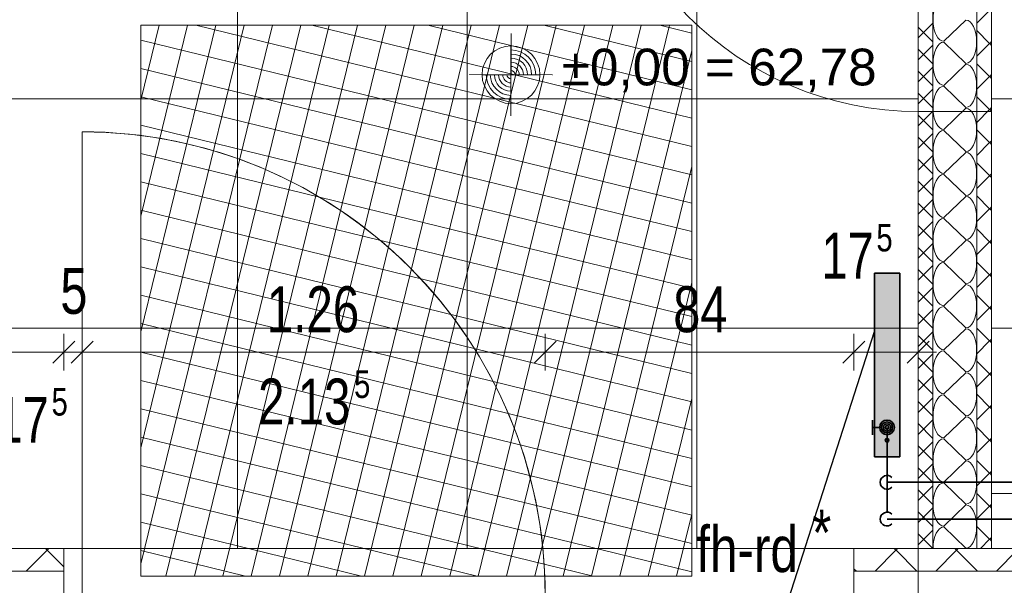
# Model space of a CAD drawing. Extents: x 229 to 926, y 37 to 878.
# Tile 181 of 194: x 504 to 558, y 666 to 697. Entities that reach past the tile are written whole.
import ezdxf
from ezdxf.lldxf.tags import DXFTag

# ---------------------------------------------------------------- set-up
doc = ezdxf.new("R2010")
doc.units = 0
doc.layers.get('0').update_dxf_attribs({"lineweight": 13})
doc.layers.add('A_BI_Innenwand', color=7, linetype='Continuous', lineweight=18, true_color=0x80ff80, plot=False)
doc.layers.add('A_BI_Tuer', color=7, linetype='Continuous', lineweight=18, true_color=0xbdbbbb, plot=False)
for name, color, linetype, lineweight in [('Axen', 7, 'Continuous', 25), ('Axen-A03ENJ5PI0', 7, 'Continuous', 25), ('Bewegungsfläche', 7, 'Continuous', 25), ('Deckenspiegel', 7, 'Continuous', 25), ('Fullfläche', 7, 'Continuous', 25), ('Fullfläche-A03ENJ5QI0', 7, 'Continuous', 25), ('Maßlinien', 7, 'Continuous', 25), ('Maßlinien-A03ENJ5WI0', 7, 'Continuous', 25), ('Türen', 7, 'Continuous', 25), ('Türen-A03ENJ5UI0', 7, 'Continuous', 25), ('Wände', 7, 'Continuous', 25), ('Wände-A03ENJ5VI0', 7, 'Continuous', 25), ('X_BI_Text', 7, 'Continuous', 25)]:
    doc.layers.add(name, color=color, linetype=linetype, lineweight=lineweight)
for name, color, linetype, lineweight, true_color in [('H_BI_Heizkoerper', 1, 'Continuous', 35, 0xff0000), ('H_BI_Heizkoerperflaeche', 7, 'Continuous', 35, 0xffcccc), ('H_BI_Ruecklauf', 5, 'fein_strichliert', 35, 0x0000ff), ('H_BI_Vorlauf', 7, 'Continuous', 35, 0xed0e24)]:
    doc.layers.add(name, color=color, linetype=linetype, lineweight=lineweight, true_color=true_color)
doc.styles.get("Standard").update_dxf_attribs({"font": 'arial.ttf'})
tags = doc.linetypes.add('ALL_S25', pattern=[0.001, 0, -0.001]).pattern_tags.tags
tags[6:7] = [DXFTag(74, 4), DXFTag(75, 0), DXFTag(340, '0'), DXFTag(46, 1.0), DXFTag(50, 0.0), DXFTag(44, 0.0), DXFTag(45, 0.0)]
tags[4:5] = [DXFTag(74, 4), DXFTag(75, 0), DXFTag(340, '0'), DXFTag(46, 1.0), DXFTag(50, 0.0), DXFTag(44, 0.0), DXFTag(45, 0.0)]
tags = doc.linetypes.add('ALL_S25-A03ENJ5XI0', pattern=[0.001, 0, -0.001]).pattern_tags.tags
tags[6:7] = [DXFTag(74, 4), DXFTag(75, 0), DXFTag(340, '0'), DXFTag(46, 1.0), DXFTag(50, 0.0), DXFTag(44, 0.0), DXFTag(45, 0.0)]
tags[4:5] = [DXFTag(74, 4), DXFTag(75, 0), DXFTag(340, '0'), DXFTag(46, 1.0), DXFTag(50, 0.0), DXFTag(44, 0.0), DXFTag(45, 0.0)]
tags = doc.linetypes.add('fein_strichliert', pattern=[4, 1, -2, 1]).pattern_tags.tags
tags[8:9] = [DXFTag(74, 4), DXFTag(75, 0), DXFTag(340, '0'), DXFTag(46, 0.0), DXFTag(50, 0.0), DXFTag(44, 0.0), DXFTag(45, 0.0)]
tags[6:7] = [DXFTag(74, 4), DXFTag(75, 0), DXFTag(340, '0'), DXFTag(46, 0.0), DXFTag(50, 0.0), DXFTag(44, 0.0), DXFTag(45, 0.0)]
tags[4:5] = [DXFTag(74, 4), DXFTag(75, 0), DXFTag(340, '0'), DXFTag(46, 0.0), DXFTag(50, 0.0), DXFTag(44, 0.0), DXFTag(45, 0.0)]

# ---------------------------------------------------------------- blocks, each defined once
blk = doc.blocks.new('Referenz-A03ENJ5LI0', base_point=(255.728, 65.704))
at = {"layer": 'Axen', "color": 0, "linetype": 'ALL_S25', "lineweight": -2, "ltscale": 0.13}
blk.add_line((552.834, 66.032), (552.834, 801.546), dxfattribs=at)
at = {"layer": 'Bewegungsfläche', "color": 0, "lineweight": -2}
for p, q in [((510.514, 692.267), (511.512, 696.346)), ((510.514, 685.956), (513.056, 696.346)), ((510.514, 679.645), (514.6, 696.346)), ((510.514, 673.334), (516.145, 696.346)), ((510.514, 667.023), (517.689, 696.346)), ((540.514, 696.346), (510.514, 696.346)), ((510.514, 696.346), (510.514, 666.346)), ((511.892, 666.346), (519.233, 696.346)), ((513.437, 666.346), (520.777, 696.346)), ((513.522, 696.346), (540.514, 689.741)), ((514.981, 666.346), (522.322, 696.346)), ((516.525, 666.346), (523.866, 696.346)), ((518.069, 666.346), (525.41, 696.346)), ((519.614, 666.346), (526.954, 696.346)), ((519.833, 696.346), (540.514, 691.286)), ((521.158, 666.346), (528.499, 696.346)), ((522.702, 666.346), (530.043, 696.346)), ((524.246, 666.346), (531.587, 696.346)), ((525.791, 666.346), (533.131, 696.346)), ((526.144, 696.346), (540.514, 692.83)), ((527.335, 666.346), (534.676, 696.346)), ((528.879, 666.346), (536.22, 696.346)), ((530.423, 666.346), (537.764, 696.346)), ((531.968, 666.346), (539.308, 696.346)), ((532.455, 696.346), (540.514, 694.374)), ((538.766, 696.346), (540.514, 695.918)), ((540.514, 666.346), (540.514, 696.346)), ((510.514, 695.538), (540.514, 688.197)), ((533.512, 666.346), (540.514, 694.961)), ((510.514, 693.994), (540.514, 686.653)), ((510.514, 692.449), (540.514, 685.109)), ((510.514, 690.905), (540.514, 683.564)), ((510.514, 689.361), (540.514, 682.02)), ((535.056, 666.346), (540.514, 688.65)), ((510.514, 687.816), (540.514, 680.476)), ((510.514, 686.272), (540.514, 678.932)), ((510.514, 684.728), (540.514, 677.387)), ((510.514, 683.184), (540.514, 675.843)), ((536.6, 666.346), (540.514, 682.339)), ((510.514, 681.639), (540.514, 674.299)), ((510.514, 680.095), (540.514, 672.755)), ((510.514, 678.551), (540.514, 671.21)), ((510.514, 677.007), (540.514, 669.666)), ((538.145, 666.346), (540.514, 676.028)), ((510.514, 675.462), (540.514, 668.122)), ((510.514, 673.918), (540.514, 666.578)), ((510.514, 672.374), (535.149, 666.346)), ((510.514, 670.83), (528.838, 666.346)), ((539.689, 666.346), (540.514, 669.717)), ((510.514, 669.285), (522.527, 666.346)), ((510.514, 667.741), (516.216, 666.346)), ((510.514, 666.346), (540.514, 666.346))]:
    blk.add_line(p, q, dxfattribs=at)
at = {"layer": 'Fullfläche', "color": 0, "lineweight": -2}
for p, q in [((556.728, 697.152), (556.034, 696.458)), ((553.634, 696.458), (552.834, 695.659)), ((553.634, 695.449), (552.834, 696.249)), ((554.234, 695.47), (555.434, 696.622)), ((556.728, 695.356), (556.034, 696.05)), ((553.634, 695.258), (552.834, 694.459)), ((555.434, 694.27), (554.234, 695.422)), ((556.728, 695.352), (556.034, 694.658)), ((556.834, 695.459), (556.73, 695.356)), ((556.834, 695.248), (556.73, 695.352)), ((553.634, 694.249), (552.834, 695.049)), ((554.234, 693.07), (555.434, 694.222)), ((556.728, 693.556), (556.034, 694.25)), ((553.634, 694.058), (552.834, 693.259)), ((553.634, 693.049), (552.834, 693.849)), ((556.834, 693.659), (556.73, 693.556)), ((556.728, 693.552), (556.034, 692.858)), ((556.834, 693.448), (556.73, 693.552)), ((553.634, 692.858), (552.834, 692.059)), ((553.634, 691.849), (552.834, 692.649)), ((555.434, 691.87), (554.234, 693.022)), ((556.728, 691.756), (556.034, 692.449)), ((553.634, 691.658), (552.834, 690.859)), ((553.634, 690.649), (552.834, 691.449)), ((554.234, 690.67), (555.434, 691.822)), ((556.728, 691.752), (556.034, 691.058)), ((556.834, 691.859), (556.73, 691.756)), ((556.834, 691.648), (556.73, 691.752)), ((553.634, 690.458), (552.834, 689.659)), ((555.434, 689.47), (554.234, 690.622)), ((556.728, 689.956), (556.034, 690.65)), ((553.634, 689.449), (552.834, 690.249)), ((556.728, 689.952), (556.034, 689.258)), ((556.834, 690.059), (556.73, 689.956)), ((556.834, 689.848), (556.73, 689.952)), ((554.234, 688.27), (555.434, 689.422)), ((553.634, 689.258), (552.834, 688.459)), ((553.634, 688.249), (552.834, 689.049)), ((556.728, 688.156), (556.034, 688.849)), ((555.434, 687.07), (554.234, 688.222)), ((556.834, 688.259), (556.73, 688.156)), ((553.634, 688.058), (552.834, 687.259)), ((553.634, 687.049), (552.834, 687.849)), ((556.728, 688.152), (556.034, 687.458)), ((556.834, 688.048), (556.73, 688.152)), ((553.634, 686.858), (552.834, 686.059)), ((553.634, 685.849), (552.834, 686.649)), ((554.234, 685.87), (555.434, 687.022)), ((556.728, 686.356), (556.034, 687.05)), ((556.728, 686.352), (556.034, 685.658)), ((556.834, 686.459), (556.73, 686.356)), ((556.834, 686.248), (556.73, 686.352)), ((553.634, 685.658), (552.834, 684.859)), ((555.434, 684.67), (554.234, 685.822)), ((553.634, 684.649), (552.834, 685.449)), ((556.728, 684.556), (556.034, 685.25)), ((553.634, 684.458), (552.834, 683.659)), ((554.234, 683.47), (555.434, 684.622)), ((556.728, 684.552), (556.034, 683.858)), ((556.834, 684.659), (556.73, 684.556)), ((556.834, 684.448), (556.73, 684.552)), ((553.634, 683.449), (552.834, 684.249)), ((555.434, 682.27), (554.234, 683.422)), ((556.728, 682.756), (556.034, 683.45)), ((553.634, 683.258), (552.834, 682.459)), ((553.634, 682.249), (552.834, 683.049)), ((556.834, 682.859), (556.73, 682.756)), ((556.728, 682.752), (556.034, 682.058)), ((556.834, 682.648), (556.73, 682.752)), ((553.634, 682.058), (552.834, 681.259)), ((553.634, 681.049), (552.834, 681.849)), ((554.234, 681.07), (555.434, 682.222)), ((556.728, 680.956), (556.034, 681.65)), ((553.634, 680.858), (552.834, 680.059)), ((555.434, 679.87), (554.234, 681.022)), ((556.728, 680.952), (556.034, 680.258)), ((556.834, 681.059), (556.73, 680.956)), ((556.834, 680.849), (556.73, 680.952)), ((553.634, 679.849), (552.834, 680.649)), ((553.634, 679.658), (552.834, 678.859)), ((554.234, 678.67), (555.434, 679.822)), ((556.728, 679.156), (556.034, 679.85)), ((553.634, 678.65), (552.834, 679.449)), ((556.728, 679.152), (556.034, 678.458)), ((556.834, 679.259), (556.73, 679.156)), ((556.834, 679.049), (556.73, 679.152)), ((555.434, 677.47), (554.234, 678.622)), ((553.634, 678.458), (552.834, 677.659)), ((553.634, 677.45), (552.834, 678.249)), ((556.728, 677.356), (556.034, 678.05)), ((553.634, 677.258), (552.834, 676.459)), ((553.634, 676.25), (552.834, 677.049)), ((554.234, 676.27), (555.434, 677.422)), ((556.728, 677.352), (556.034, 676.658)), ((556.834, 677.459), (556.73, 677.356)), ((556.834, 677.249), (556.73, 677.352)), ((553.634, 676.058), (552.834, 675.259)), ((555.434, 675.07), (554.234, 676.222)), ((556.728, 675.556), (556.034, 676.25)), ((553.634, 675.05), (552.834, 675.849)), ((556.728, 675.552), (556.034, 674.858)), ((556.834, 675.659), (556.73, 675.556)), ((556.834, 675.449), (556.73, 675.552)), ((553.634, 674.858), (552.834, 674.059)), ((554.234, 673.87), (555.434, 675.022)), ((553.634, 673.85), (552.834, 674.649)), ((556.728, 673.756), (556.034, 674.45)), ((555.434, 672.67), (554.234, 673.822)), ((556.728, 673.752), (556.034, 673.058)), ((556.834, 673.859), (556.73, 673.756)), ((556.834, 673.649), (556.73, 673.752)), ((553.634, 673.658), (552.834, 672.859)), ((553.634, 672.65), (552.834, 673.449)), ((553.634, 672.458), (552.834, 671.659)), ((553.634, 671.45), (552.834, 672.249)), ((554.234, 671.47), (555.434, 672.622)), ((556.728, 671.956), (556.034, 672.65)), ((556.728, 671.952), (556.034, 671.258)), ((556.834, 672.059), (556.73, 671.956)), ((556.834, 671.849), (556.73, 671.952)), ((553.634, 671.258), (552.834, 670.459)), ((555.434, 670.27), (554.234, 671.422)), ((553.634, 670.25), (552.834, 671.049)), ((556.728, 670.156), (556.034, 670.85)), ((553.634, 670.058), (552.834, 669.259)), ((554.234, 669.07), (555.434, 670.222)), ((556.728, 670.152), (556.034, 669.458)), ((556.834, 670.259), (556.73, 670.156)), ((556.834, 670.049), (556.73, 670.152)), ((553.634, 669.05), (552.834, 669.849)), ((555.434, 667.87), (554.234, 669.022)), ((556.728, 668.356), (556.034, 669.05)), ((553.634, 668.858), (552.834, 668.059)), ((553.634, 667.85), (552.834, 668.649)), ((556.834, 668.459), (556.73, 668.356)), ((505.336, 667.846), (505.425, 667.757)), ((505.521, 667.846), (505.432, 667.757)), ((551.536, 667.846), (551.625, 667.757)), ((551.72, 667.846), (551.632, 667.757)), ((554.836, 667.846), (554.925, 667.757)), ((555.02, 667.846), (554.932, 667.757)), ((556.728, 668.352), (556.222, 667.846)), ((556.834, 668.249), (556.73, 668.352)), ((505.425, 667.753), (504.283, 666.61)), ((505.432, 667.753), (506.334, 666.85)), ((551.625, 667.754), (550.498, 666.625)), ((551.632, 667.754), (552.759, 666.625)), ((554.925, 667.754), (553.797, 666.625)), ((554.932, 667.754), (556.06, 666.625)), ((558.225, 667.754), (557.097, 666.624)), ((549.334, 666.751), (549.459, 666.625))]:
    blk.add_line(p, q, dxfattribs=at)
for centre, start_param, end_param in [((554.234, 696.646), 0, 1.570796), ((554.234, 696.646), 1.570796, 3.141593), ((555.434, 695.446), 3.141593, 6.283185), ((554.234, 694.246), 0, 1.570796), ((554.234, 694.246), 1.570796, 3.141593), ((555.434, 693.046), 3.141593, 6.283185), ((554.234, 691.846), 0, 1.570796), ((554.234, 691.846), 1.570796, 3.141593), ((555.434, 690.646), 3.141593, 6.283185), ((554.234, 689.446), 0, 1.570796), ((554.234, 689.446), 1.570796, 3.141593), ((555.434, 688.246), 3.141593, 6.283185), ((554.234, 687.046), 0, 1.570796), ((554.234, 687.046), 1.570796, 3.141593), ((555.434, 685.846), 3.141593, 6.283185), ((554.234, 684.646), 0, 1.570796), ((554.234, 684.646), 1.570796, 3.141593), ((555.434, 683.446), 3.141593, 6.283185), ((554.234, 682.246), 0, 1.570796), ((554.234, 682.246), 1.570796, 3.141593), ((555.434, 681.046), 3.141593, 6.283185), ((554.234, 679.846), 0, 1.570796), ((554.234, 679.846), 1.570796, 3.141593), ((555.434, 678.646), 3.141593, 6.283185), ((554.234, 677.446), 0, 1.570796), ((554.234, 677.446), 1.570796, 3.141593), ((555.434, 676.246), 3.141593, 6.283185), ((554.234, 675.046), 0, 1.570796), ((554.234, 675.046), 1.570796, 3.141593), ((555.434, 673.846), 3.141593, 6.283185), ((554.234, 672.646), 0, 1.570796), ((554.234, 672.646), 1.570796, 3.141593), ((555.434, 671.446), 3.141593, 6.283185), ((554.234, 670.246), 0, 1.570796), ((554.234, 670.246), 1.570796, 3.141593), ((555.434, 669.046), 3.141593, 6.283185), ((554.234, 667.846), 0, 1.570795)]:
    blk.add_ellipse(centre, major_axis=(0, 1.176), ratio=0.5, start_param=start_param, end_param=end_param, dxfattribs=at)
at = {"layer": 'Maßlinien', "color": 0, "lineweight": -2}
for p, q in [((530.672, 691.403), (530.673, 695.903)), ((530.672, 692.078), (530.673, 695.228)), ((528.423, 693.654), (532.923, 693.653)), ((529.1, 693.653), (532.247, 693.653)), ((506.934, 679.146), (505.734, 677.946)), ((506.334, 678.546), (506.334, 679.546)), ((507.934, 679.146), (506.734, 677.946)), ((507.334, 678.546), (507.334, 679.546)), ((533.134, 679.146), (531.934, 677.946)), ((532.534, 678.546), (532.534, 679.546)), ((549.934, 679.146), (548.734, 677.946)), ((549.334, 678.546), (549.334, 679.546)), ((553.434, 679.146), (552.234, 677.946)), ((552.834, 678.546), (552.834, 679.546)), ((506.334, 678.546), (502.834, 678.546)), ((506.334, 678.546), (506.334, 677.546)), ((507.334, 678.546), (506.334, 678.546)), ((507.334, 678.546), (507.334, 677.546)), ((527.106, 678.546), (507.334, 678.546)), ((531.826, 678.546), (527.106, 678.546)), ((532.534, 678.546), (531.826, 678.546)), ((532.534, 678.546), (532.534, 677.546)), ((549.334, 678.546), (532.534, 678.546)), ((549.334, 678.546), (549.334, 677.546)), ((552.834, 678.546), (549.334, 678.546)), ((552.834, 678.546), (552.834, 677.546)), ((552.834, 678.546), (553.834, 678.546))]:
    blk.add_line(p, q, dxfattribs=at)
blk.add_circle((530.672, 693.653), 1.575, dxfattribs=at)
for major_axis in [(1.35, 0), (1.125, 0), (0.9, 0), (0.675, 0), (0.45, 0), (-1.35, 0), (-1.125, 0), (-0.9, 0), (-0.675, 0), (-0.45, 0), (-0.225, 0), (0.225, 0)]:
    blk.add_ellipse((530.672, 693.653), major_axis=major_axis, ratio=1, start_param=0, end_param=1.570796, dxfattribs=at)
at = {"layer": 'Türen', "color": 0, "lineweight": -2}
blk.add_line((507.334, 665.346), (507.334, 690.546), dxfattribs=at)
blk.add_ellipse((507.334, 665.346), major_axis=(25.2, 0), ratio=1, start_param=0, end_param=1.570797, dxfattribs=at)
at = {"layer": 'Wände', "color": 0, "lineweight": -2}
for p, q in [((552.834, 667.846), (552.834, 699.146)), ((553.634, 667.846), (553.634, 699.146)), ((556.034, 667.846), (556.034, 699.146)), ((556.834, 667.846), (556.834, 699.146)), ((556.834, 670.846), (609.185, 670.846)), ((506.334, 667.846), (382.433, 667.846)), ((506.334, 665.346), (506.334, 667.846)), ((552.834, 667.846), (549.334, 667.846)), ((549.334, 667.846), (549.334, 665.346)), ((612.185, 667.846), (552.834, 667.846)), ((506.334, 666.61), (381.634, 666.596)), ((674.034, 666.61), (549.334, 666.625))]:
    blk.add_line(p, q, dxfattribs=at)
at = {"layer": 'Maßlinien', "color": 0, "lineweight": -2, "attachment_point": 1, "rotation": 0}
for s, insert, char_height in [('{\\fArial;±0,00}', (533.434, 695.069), 2), ('{\\fArial;62,78}', (543.586, 695.069), 2), ('{\\fArial;=}', (541.227, 695.069), 2), ('{\\W0.76;\\fArial;5}', (550.562, 685.528), 1.5), ('{\\W0.73;\\fArial;17}', (547.574, 685.046), 2.5), ('{\\W0.76;\\fArial;5}', (506.14, 683.129), 2.5), ('{\\W0.74;\\fArial;1.26}', (517.381, 682.129), 2.5), ('{\\W0.76;\\fArial;84}', (539.504, 682.129), 2.5), ('{\\W0.76;\\fArial;5}', (522.132, 677.546), 1.5), ('{\\W0.74;\\fArial;2.13}', (516.903, 677.104), 2.5), ('{\\W0.76;\\fArial;5}', (505.662, 676.591), 1.5), ('{\\W0.73;\\fArial;17}', (502.674, 676.108), 2.5), ('{\\W0.77;\\fArial;*}', (547.062, 669.962), 2.5), ('{\\W0.77;\\fArial;fh-rd}', (540.76, 669.068), 2.5)]:
    blk.add_mtext(s, dxfattribs=dict(at, insert=insert, char_height=char_height))
blk = doc.blocks.new('Referenz-A03ENJ62I0', base_point=(255.728, 65.706))
at = {"layer": 'Axen-A03ENJ5PI0', "color": 0, "linetype": 'ALL_S25-A03ENJ5XI0', "lineweight": -2, "ltscale": 0.13}
blk.add_line((552.833, 66.032), (552.833, 801.546), dxfattribs=at)
at = {"layer": 'Deckenspiegel', "color": 0, "lineweight": -2}
for p, q in [((515.784, 667.846), (515.783, 729.346)), ((528.284, 667.846), (528.283, 729.346)), ((540.783, 667.846), (540.783, 729.346)), ((552.833, 729.346), (552.834, 667.847)), ((556.833, 667.846), (556.833, 729.346)), ((491.233, 692.346), (552.833, 692.346)), ((556.833, 692.346), (612.184, 692.346)), ((491.233, 679.846), (552.833, 679.846)), ((556.833, 679.846), (612.184, 679.846)), ((552.834, 667.847), (491.233, 667.846)), ((612.184, 667.846), (556.833, 667.846))]:
    blk.add_line(p, q, dxfattribs=at)
at = {"layer": 'Fullfläche-A03ENJ5QI0', "color": 0, "lineweight": -2}
for p, q in [((556.728, 697.152), (556.033, 696.458)), ((553.633, 696.458), (552.833, 695.659)), ((553.633, 695.45), (552.833, 696.249)), ((554.233, 695.47), (555.433, 696.622)), ((556.728, 695.356), (556.033, 696.05)), ((553.633, 695.258), (552.833, 694.459)), ((555.433, 694.27), (554.233, 695.422)), ((556.728, 695.352), (556.033, 694.658)), ((556.833, 695.459), (556.73, 695.356)), ((556.833, 695.248), (556.73, 695.352)), ((553.633, 694.25), (552.833, 695.049)), ((554.233, 693.07), (555.433, 694.222)), ((556.728, 693.556), (556.033, 694.25)), ((553.633, 694.058), (552.833, 693.259)), ((553.633, 693.05), (552.833, 693.849)), ((556.833, 693.659), (556.73, 693.556)), ((556.728, 693.552), (556.033, 692.858)), ((556.833, 693.448), (556.73, 693.552)), ((553.633, 692.858), (552.833, 692.059)), ((553.633, 691.85), (552.833, 692.649)), ((555.433, 691.87), (554.233, 693.022)), ((556.728, 691.756), (556.033, 692.45)), ((553.633, 691.658), (552.833, 690.859)), ((553.633, 690.65), (552.833, 691.449)), ((554.233, 690.67), (555.433, 691.822)), ((556.728, 691.752), (556.033, 691.058)), ((556.833, 691.859), (556.73, 691.756)), ((556.833, 691.648), (556.73, 691.752)), ((553.633, 690.458), (552.833, 689.659)), ((555.433, 689.47), (554.233, 690.622)), ((556.728, 689.956), (556.033, 690.65)), ((553.633, 689.45), (552.833, 690.249)), ((556.728, 689.952), (556.033, 689.258)), ((556.833, 690.059), (556.73, 689.956)), ((556.833, 689.849), (556.73, 689.952)), ((554.233, 688.27), (555.433, 689.422)), ((553.633, 689.258), (552.833, 688.459)), ((553.633, 688.25), (552.833, 689.049)), ((556.728, 688.156), (556.033, 688.85)), ((555.433, 687.07), (554.233, 688.222)), ((556.833, 688.259), (556.73, 688.156)), ((553.633, 688.058), (552.833, 687.259)), ((553.633, 687.05), (552.833, 687.849)), ((556.728, 688.152), (556.033, 687.458)), ((556.833, 688.049), (556.73, 688.152)), ((553.633, 686.858), (552.833, 686.059)), ((553.633, 685.85), (552.833, 686.649)), ((554.233, 685.87), (555.433, 687.022)), ((556.728, 686.356), (556.033, 687.05)), ((556.728, 686.352), (556.033, 685.658)), ((556.833, 686.459), (556.73, 686.356)), ((556.833, 686.249), (556.73, 686.352)), ((553.633, 685.658), (552.833, 684.859)), ((555.433, 684.67), (554.233, 685.822)), ((553.633, 684.65), (552.833, 685.449)), ((556.728, 684.556), (556.033, 685.25)), ((553.633, 684.458), (552.833, 683.659)), ((554.233, 683.47), (555.433, 684.622)), ((556.728, 684.552), (556.033, 683.858)), ((556.833, 684.659), (556.73, 684.556)), ((556.833, 684.449), (556.73, 684.552)), ((553.633, 683.45), (552.833, 684.249)), ((555.433, 682.27), (554.233, 683.422)), ((556.728, 682.756), (556.033, 683.45)), ((553.633, 683.258), (552.833, 682.459)), ((553.633, 682.25), (552.833, 683.049)), ((556.833, 682.859), (556.73, 682.756)), ((556.728, 682.752), (556.033, 682.058)), ((556.833, 682.649), (556.73, 682.752)), ((553.633, 682.058), (552.833, 681.259)), ((553.633, 681.05), (552.833, 681.849)), ((554.233, 681.07), (555.433, 682.222)), ((556.728, 680.956), (556.033, 681.65)), ((553.633, 680.858), (552.833, 680.059)), ((555.433, 679.87), (554.233, 681.022)), ((556.728, 680.952), (556.033, 680.258)), ((556.833, 681.059), (556.73, 680.956)), ((556.833, 680.849), (556.73, 680.952)), ((553.633, 679.85), (552.833, 680.649)), ((553.633, 679.658), (552.833, 678.859)), ((554.233, 678.67), (555.433, 679.822)), ((556.728, 679.156), (556.033, 679.85)), ((553.633, 678.65), (552.833, 679.449)), ((556.728, 679.152), (556.033, 678.458)), ((556.833, 679.259), (556.73, 679.156)), ((556.833, 679.049), (556.73, 679.152)), ((555.433, 677.47), (554.233, 678.622)), ((553.633, 678.458), (552.833, 677.659)), ((553.633, 677.45), (552.833, 678.249)), ((556.728, 677.356), (556.033, 678.05)), ((553.633, 677.258), (552.833, 676.459)), ((553.633, 676.25), (552.833, 677.049)), ((554.233, 676.27), (555.433, 677.422)), ((556.728, 677.352), (556.033, 676.658)), ((556.833, 677.459), (556.73, 677.356)), ((556.833, 677.249), (556.73, 677.352)), ((553.633, 676.058), (552.833, 675.259)), ((555.433, 675.07), (554.233, 676.222)), ((556.728, 675.556), (556.033, 676.25)), ((553.633, 675.05), (552.833, 675.849)), ((556.728, 675.552), (556.033, 674.858)), ((556.833, 675.659), (556.73, 675.556)), ((556.833, 675.449), (556.73, 675.552)), ((553.633, 674.858), (552.833, 674.059)), ((554.233, 673.87), (555.433, 675.022)), ((553.633, 673.85), (552.833, 674.649)), ((556.728, 673.756), (556.033, 674.45)), ((555.433, 672.67), (554.233, 673.822)), ((556.728, 673.752), (556.033, 673.058)), ((556.833, 673.859), (556.73, 673.756)), ((556.833, 673.649), (556.73, 673.752)), ((553.633, 673.658), (552.833, 672.859)), ((553.633, 672.65), (552.833, 673.449)), ((553.633, 672.458), (552.833, 671.659)), ((553.633, 671.45), (552.833, 672.249)), ((554.233, 671.47), (555.433, 672.622)), ((556.728, 671.956), (556.033, 672.65)), ((556.728, 671.952), (556.033, 671.258)), ((556.833, 672.059), (556.73, 671.956)), ((556.833, 671.849), (556.73, 671.952)), ((553.633, 671.258), (552.833, 670.459)), ((555.433, 670.27), (554.233, 671.422)), ((553.633, 670.25), (552.833, 671.049)), ((556.728, 670.156), (556.033, 670.85)), ((553.633, 670.058), (552.833, 669.259)), ((554.233, 669.07), (555.433, 670.222)), ((556.728, 670.152), (556.033, 669.458)), ((556.833, 670.259), (556.73, 670.156)), ((556.833, 670.049), (556.73, 670.152)), ((553.633, 669.05), (552.833, 669.849)), ((555.433, 667.87), (554.233, 669.022)), ((556.728, 668.356), (556.033, 669.05)), ((553.633, 668.858), (552.833, 668.059)), ((553.633, 667.85), (552.833, 668.649)), ((556.833, 668.459), (556.73, 668.356)), ((505.335, 667.846), (505.425, 667.757)), ((505.521, 667.846), (505.431, 667.757)), ((551.536, 667.846), (551.625, 667.757)), ((551.72, 667.846), (551.631, 667.757)), ((554.836, 667.846), (554.925, 667.757)), ((555.02, 667.846), (554.931, 667.757)), ((556.728, 668.352), (556.222, 667.846)), ((556.833, 668.249), (556.73, 668.352)), ((505.425, 667.754), (504.283, 666.61)), ((505.431, 667.754), (506.333, 666.85)), ((551.625, 667.754), (550.497, 666.625)), ((551.631, 667.754), (552.759, 666.625)), ((554.925, 667.754), (553.797, 666.625)), ((554.931, 667.754), (556.059, 666.625)), ((558.225, 667.754), (557.096, 666.625)), ((549.333, 666.751), (549.459, 666.626))]:
    blk.add_line(p, q, dxfattribs=at)
for centre, start_param, end_param in [((554.233, 696.646), 0, 1.570796), ((554.233, 696.646), 1.570796, 3.141593), ((555.433, 695.446), 3.141593, 6.283185), ((554.233, 694.246), 0, 1.570796), ((554.233, 694.246), 1.570796, 3.141593), ((555.433, 693.046), 3.141593, 6.283185), ((554.233, 691.846), 0, 1.570796), ((554.233, 691.846), 1.570796, 3.141593), ((555.433, 690.646), 3.141593, 6.283185), ((554.233, 689.446), 0, 1.570796), ((554.233, 689.446), 1.570796, 3.141593), ((555.433, 688.246), 3.141593, 6.283185), ((554.233, 687.046), 0, 1.570796), ((554.233, 687.046), 1.570796, 3.141593), ((555.433, 685.846), 3.141593, 6.283185), ((554.233, 684.646), 0, 1.570796), ((554.233, 684.646), 1.570796, 3.141593), ((555.433, 683.446), 3.141593, 6.283185), ((554.233, 682.246), 0, 1.570796), ((554.233, 682.246), 1.570796, 3.141593), ((555.433, 681.046), 3.141593, 6.283185), ((554.233, 679.846), 0, 1.570796), ((554.233, 679.846), 1.570796, 3.141593), ((555.433, 678.646), 3.141593, 6.283185), ((554.233, 677.446), 0, 1.570796), ((554.233, 677.446), 1.570796, 3.141593), ((555.433, 676.246), 3.141593, 6.283185), ((554.233, 675.046), 0, 1.570796), ((554.233, 675.046), 1.570796, 3.141593), ((555.433, 673.846), 3.141593, 6.283185), ((554.233, 672.646), 0, 1.570796), ((554.233, 672.646), 1.570796, 3.141593), ((555.433, 671.446), 3.141593, 6.283185), ((554.233, 670.246), 0, 1.570796), ((554.233, 670.246), 1.570796, 3.141593), ((555.433, 669.046), 3.141593, 6.283185), ((554.233, 667.846), 0, 1.570795)]:
    blk.add_ellipse(centre, major_axis=(0, 1.176), ratio=0.5, start_param=start_param, end_param=end_param, dxfattribs=at)
at = {"layer": 'Maßlinien-A03ENJ5WI0', "color": 0, "lineweight": -2}
for p, q in [((530.672, 691.403), (530.673, 695.903)), ((530.672, 692.078), (530.672, 695.228)), ((528.422, 693.654), (532.922, 693.653)), ((529.099, 693.654), (532.247, 693.653)), ((506.933, 679.146), (505.733, 677.946)), ((506.333, 678.546), (506.333, 679.546)), ((507.933, 679.146), (506.733, 677.946)), ((507.333, 678.546), (507.333, 679.546)), ((533.133, 679.146), (531.933, 677.946)), ((532.533, 678.546), (532.533, 679.546)), ((549.933, 679.146), (548.733, 677.946)), ((549.333, 678.546), (549.333, 679.546)), ((553.433, 679.146), (552.233, 677.946)), ((552.833, 678.546), (552.833, 679.546)), ((506.333, 678.546), (502.833, 678.546)), ((506.333, 678.546), (506.333, 677.546)), ((507.333, 678.546), (506.333, 678.546)), ((507.333, 678.546), (507.333, 677.546)), ((527.106, 678.546), (507.333, 678.546)), ((531.826, 678.546), (527.106, 678.546)), ((532.533, 678.546), (531.826, 678.546)), ((532.533, 678.546), (532.533, 677.546)), ((549.333, 678.546), (532.533, 678.546)), ((549.333, 678.546), (549.333, 677.546)), ((552.833, 678.546), (549.333, 678.546)), ((552.833, 678.546), (552.833, 677.546)), ((552.833, 678.546), (553.833, 678.546))]:
    blk.add_line(p, q, dxfattribs=at)
blk.add_circle((530.672, 693.653), 1.575, dxfattribs=at)
for major_axis in [(1.35, 0), (1.125, 0), (0.9, 0), (0.675, 0), (0.45, 0), (-1.35, 0), (-1.125, 0), (-0.9, 0), (-0.675, 0), (-0.45, 0), (-0.225, 0), (0.225, 0)]:
    blk.add_ellipse((530.672, 693.653), major_axis=major_axis, ratio=1, start_param=0, end_param=1.570796, dxfattribs=at)
at = {"layer": 'Türen-A03ENJ5UI0', "color": 0, "lineweight": -2}
blk.add_line((507.333, 665.346), (507.333, 690.546), dxfattribs=at)
blk.add_ellipse((507.333, 665.346), major_axis=(25.2, 0), ratio=1, start_param=0, end_param=1.570797, dxfattribs=at)
at = {"layer": 'Wände-A03ENJ5VI0', "color": 0, "lineweight": -2}
for p, q in [((552.833, 667.846), (552.833, 699.146)), ((553.633, 667.847), (553.633, 699.146)), ((556.033, 667.846), (556.033, 699.146)), ((556.833, 667.846), (556.833, 699.146)), ((556.833, 670.846), (609.184, 670.846)), ((506.333, 667.846), (382.433, 667.846)), ((506.333, 665.346), (506.333, 667.846)), ((552.833, 667.846), (549.333, 667.846)), ((549.333, 667.846), (549.333, 665.346)), ((612.184, 667.846), (552.833, 667.846)), ((506.334, 666.611), (381.634, 666.596)), ((674.033, 666.611), (549.333, 666.626))]:
    blk.add_line(p, q, dxfattribs=at)
at = {"layer": 'Maßlinien-A03ENJ5WI0', "color": 0, "lineweight": -2, "attachment_point": 1, "rotation": 0}
for s, insert, char_height in [('{\\fArial;±0,00}', (533.434, 695.07), 2), ('{\\fArial;62,78}', (543.585, 695.07), 2), ('{\\fArial;=}', (541.226, 695.07), 2), ('{\\W0.76;\\fArial;5}', (550.561, 685.528), 1.5), ('{\\W0.73;\\fArial;17}', (547.573, 685.046), 2.49999), ('{\\W0.76;\\fArial;5}', (506.14, 683.129), 2.49999), ('{\\W0.74;\\fArial;1.26}', (517.381, 682.129), 2.49999), ('{\\W0.76;\\fArial;84}', (539.504, 682.129), 2.49999), ('{\\W0.76;\\fArial;5}', (522.132, 677.546), 1.5), ('{\\W0.74;\\fArial;2.13}', (516.903, 677.104), 2.49999), ('{\\W0.76;\\fArial;5}', (505.662, 676.591), 1.5), ('{\\W0.73;\\fArial;17}', (502.673, 676.108), 2.49999), ('{\\W0.77;\\fArial;*}', (547.061, 669.962), 2.49999), ('{\\W0.77;\\fArial;fh-rd}', (540.76, 669.069), 2.49999)]:
    blk.add_mtext(s, dxfattribs=dict(at, insert=insert, char_height=char_height))
blk = doc.blocks.new('Tür-A03ENJ8SI0', base_point=(507.333, 664.344))
at = {"color": 0, "linetype": 'ByBlock', "lineweight": -2, "ltscale": 0.18}
for p, q in [((507.333, 690.544), (507.333, 664.344)), ((532.533, 664.344), (532.533, 665.344))]:
    blk.add_line(p, q, dxfattribs=at)
blk.add_ellipse((507.333, 665.344), major_axis=(25.2, 0), ratio=1, start_param=0, end_param=1.570796, dxfattribs=at)
blk = doc.blocks.new('Wand-A03ENJ9CI0', base_point=(549.333, 662.843))
at = {"color": 0, "linetype": 'ByBlock', "lineweight": -2, "ltscale": 0.18}
blk.add_line((612.182, 667.843), (549.333, 667.843), dxfattribs=at)
blk = doc.blocks.new('Wand-A03ENJ9EI0', base_point=(552.833, 667.843))
at = {"color": 0, "linetype": 'ByBlock', "lineweight": -2, "ltscale": 0.18}
for p, q in [((552.833, 729.346), (556.833, 729.346)), ((552.833, 729.346), (552.833, 709.346)), ((556.833, 729.346), (556.833, 709.346)), ((552.833, 691.646), (552.833, 667.843)), ((556.833, 691.646), (556.833, 667.843)), ((552.833, 667.843), (556.833, 667.843))]:
    blk.add_line(p, q, dxfattribs=at)
blk = doc.blocks.new('Tür-A03ENJ9GI0', base_point=(535.133, 691.646))
at = {"color": 0, "linetype": 'ByBlock', "lineweight": -2, "ltscale": 0.18}
for p, q in [((535.133, 709.346), (556.833, 709.346)), ((556.833, 691.646), (552.833, 691.646))]:
    blk.add_line(p, q, dxfattribs=at)
blk.add_ellipse((552.833, 709.346), major_axis=(-17.7, 0), ratio=1, start_param=0, end_param=1.570796, dxfattribs=at)
blk = doc.blocks.new('Heizkörper-A03ENJAUI0', base_point=(550.343, 672.844))
at = {"color": 0, "linetype": 'ByBlock', "lineweight": -2, "ltscale": 0.35}
for p, q in [((550.453, 672.844), (550.453, 682.844)), ((550.453, 682.844), (551.833, 682.844)), ((551.833, 682.844), (551.833, 672.844)), ((551.833, 672.844), (550.453, 672.844))]:
    blk.add_line(p, q, dxfattribs=at)
at = {"layer": 'H_BI_Heizkoerperflaeche', "linetype": 'ByBlock', "lineweight": -2, "ltscale": 0.35}
blk.add_solid([(551.833, 672.844), (550.453, 672.844), (551.833, 682.844), (550.453, 682.844)], dxfattribs=at)
at = {"layer": 'H_BI_Ruecklauf', "linetype": 'fein_strichliert', "lineweight": -2, "ltscale": 0.35}
blk.add_line((551.143, 673.744), (551.143, 673.744), dxfattribs=at)
blk.add_circle((551.143, 673.744), 0.1, dxfattribs=at)
at = {"layer": 'H_BI_Vorlauf', "linetype": 'ByBlock', "lineweight": -2, "ltscale": 0.35}
for p, q in [((550.343, 674.044), (550.343, 674.844)), ((550.743, 674.444), (550.343, 674.444)), ((551.143, 674.444), (551.143, 674.444))]:
    blk.add_line(p, q, dxfattribs=at)
for radius in [0.4, 0.3, 0.2, 0.1]:
    blk.add_circle((551.143, 674.444), radius, dxfattribs=at)
blk = doc.blocks.new('Bauteilbeschriftung-A03ENJAWI0', base_point=(501.745, 636.249))
at = {"color": 0, "linetype": 'ByBlock', "lineweight": -2, "ltscale": 0.25}
blk.add_line((540.389, 648.249), (550.453, 679.666), dxfattribs=at)
at = {"color": 0, "lineweight": -2}
for p, q in [((501.745, 648.249), (540.389, 648.249)), ((501.745, 636.249), (501.745, 648.249)), ((540.389, 648.249), (540.389, 636.249)), ((540.389, 636.249), (501.745, 636.249))]:
    blk.add_line(p, q, dxfattribs=at)
at = {"color": 0, "linetype": 'ByBlock', "lineweight": -2, "ltscale": 0.25, "char_height": 2.5, "attachment_point": 1}
for s, insert in [('{\\W0.8;\\fArial;Flächenheizkörper}', (509.669, 647.499)), ('{\\W0.8;\\fArial;L: 500 H: 1800 T: 69}', (508.5, 643.499)), ('{\\W0.8;\\fArial;Qist =859 Watt  ms: 24.8 kg/h}', (502.788, 639.499))]:
    blk.add_mtext(s, dxfattribs=dict(at, insert=insert))
blk = doc.blocks.new('Mapress Edelstahl Rohr 14401-A03ENJF0I0', base_point=(550.768, 669.08))
at = {"color": 0, "linetype": 'ByBlock', "lineweight": -2, "ltscale": 0.35}
for p, q in [((551.143, 669.83), (551.143, 674.444)), ((558.078, 669.455), (551.143, 669.455))]:
    blk.add_line(p, q, dxfattribs=at)
at = {"color": 0, "lineweight": -2}
blk.add_ellipse((551.143, 669.455), major_axis=(0.265, 0.265), ratio=1, start_param=0, end_param=4.712389, dxfattribs=at)
blk = doc.blocks.new('Mapress Edelstahl Rohr 14401-A03ENJF6I0', base_point=(550.768, 671.08))
at = {"color": 0, "linetype": 'ByBlock', "lineweight": -2, "ltscale": 0.35}
for p, q in [((551.143, 671.83), (551.143, 673.744)), ((559.078, 671.455), (551.143, 671.455))]:
    blk.add_line(p, q, dxfattribs=at)
at = {"color": 0, "linetype": 'Continuous', "lineweight": -2, "ltscale": 0.35}
blk.add_ellipse((551.143, 671.455), major_axis=(0.265, 0.265), ratio=1, start_param=0, end_param=4.712389, dxfattribs=at)
blk = doc.blocks.new('Wand-A03ENJGQI0', base_point=(549.333, 661.344))
at = {"color": 0, "linetype": 'ByBlock', "lineweight": -2, "ltscale": 0.18}
for p, q in [((549.333, 667.843), (549.333, 661.344)), ((555.333, 662.843), (555.333, 661.344)), ((549.333, 661.344), (550.327, 661.344)), ((555.333, 661.344), (555.333, 661.344))]:
    blk.add_line(p, q, dxfattribs=at)
blk = doc.blocks.new('Wand-A03ENJGSI0', base_point=(500.334, 661.345))
at = {"color": 0, "linetype": 'ByBlock', "lineweight": -2, "ltscale": 0.18}
for p, q in [((506.334, 667.845), (500.334, 667.845)), ((506.334, 661.345), (506.334, 667.845)), ((500.334, 661.345), (500.334, 662.846)), ((506.334, 661.345), (505.333, 661.345))]:
    blk.add_line(p, q, dxfattribs=at)

msp = doc.modelspace()

# ---------------------------------------------------------------- block references
at = {"color": 251, "lineweight": 13, "ltscale": 0.13, "true_color": 0x606060}
for name, p in [('Referenz-A03ENJ5LI0', (255.728, 65.704)), ('Referenz-A03ENJ62I0', (255.728, 65.706))]:
    msp.add_blockref(name, p, dxfattribs=at)
at = {"layer": 'A_BI_Innenwand', "ltscale": 0.18}
for name, p in [('Wand-A03ENJ9EI0', (552.833, 667.843)), ('Wand-A03ENJGSI0', (500.334, 661.345)), ('Wand-A03ENJ9CI0', (549.333, 662.843)), ('Wand-A03ENJGQI0', (549.333, 661.344))]:
    msp.add_blockref(name, p, dxfattribs=at)
at = {"layer": 'A_BI_Tuer', "ltscale": 0.18}
for name, p in [('Tür-A03ENJ9GI0', (535.133, 691.646)), ('Tür-A03ENJ8SI0', (507.333, 664.344))]:
    msp.add_blockref(name, p, dxfattribs=at)
at = {"layer": 'H_BI_Heizkoerper', "ltscale": 0.35}
msp.add_blockref('Heizkörper-A03ENJAUI0', (550.343, 672.844), dxfattribs=at)
at = {"layer": 'H_BI_Ruecklauf', "ltscale": 0.35}
msp.add_blockref('Mapress Edelstahl Rohr 14401-A03ENJF6I0', (550.768, 671.08), dxfattribs=at)
at = {"layer": 'H_BI_Vorlauf', "ltscale": 0.35}
msp.add_blockref('Mapress Edelstahl Rohr 14401-A03ENJF0I0', (550.768, 669.08), dxfattribs=at)
at = {"layer": 'X_BI_Text', "ltscale": 0.25}
msp.add_blockref('Bauteilbeschriftung-A03ENJAWI0', (501.745, 636.249), dxfattribs=at)

doc.saveas('drawing.dxf')
